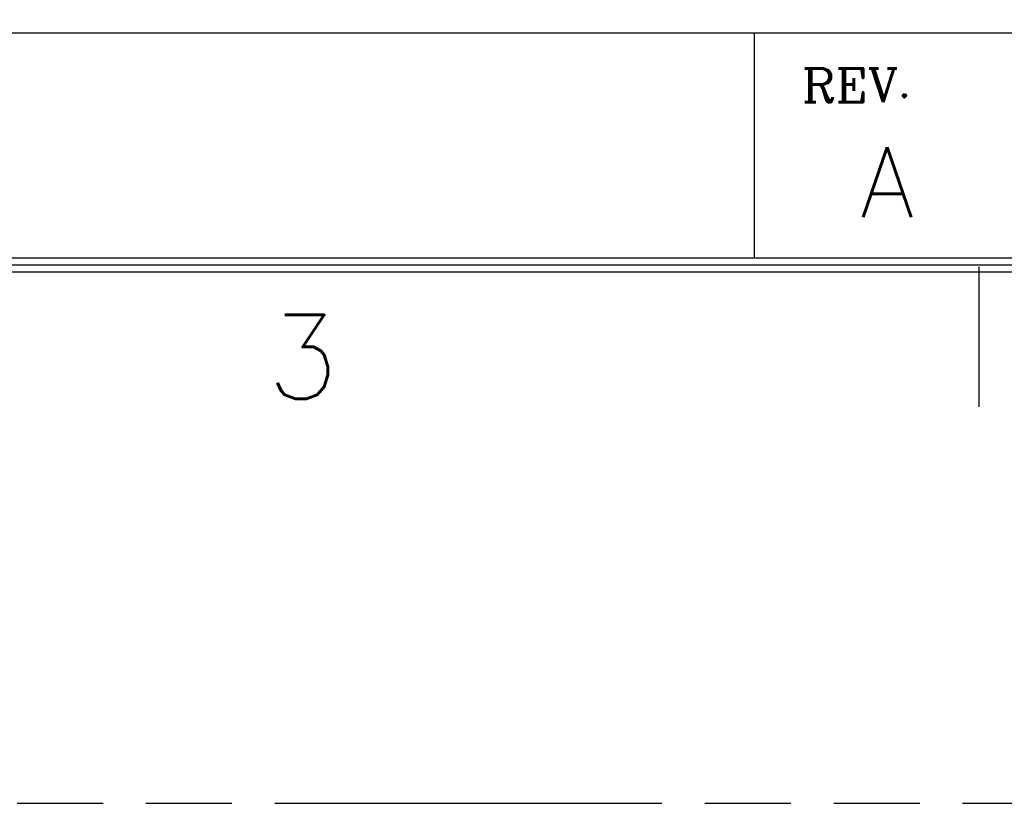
# Model space of a CAD drawing. Header units: millimetres. Extents: x 459 to 756, y -74 to 136.
# Tile 12 of 23: x 598 to 633, y -74 to -46. Entities that reach past the tile are written whole.
import ezdxf
from ezdxf.enums import TextEntityAlignment as Align

# ---------------------------------------------------------------- set-up
doc = ezdxf.new("R2010")
doc.units = ezdxf.units.MM
doc.header["$LTSCALE"] = 30.734
doc.linetypes.add('PHANTOM', pattern=[0.8, 0.45, -0.05, 0.1, -0.05, 0.1, -0.05])
doc.layers.get('0').update_dxf_attribs({"linetype": 'CONTINUOUS'})
doc.layers.get('Defpoints').update_dxf_attribs({"linetype": 'CONTINUOUS'})
doc.styles.add('CENTURY', font='ROMANC.shx')
doc.styles.add('SIMPLEX', font='SIMPLEX.shx', dxfattribs={"width": 0.8})
doc.styles.get("Standard").update_dxf_attribs({"font": 'txt', "width": 0.85, "bigfont": 'gbcbig.shx'})

msp = doc.modelspace()

# ---------------------------------------------------------------- linework, layer by layer
at = {"linetype": 'Continuous'}
for p, q in [((633.685, -46.373), (549.488, -46.373)), ((623.853, -54.403), (623.853, -46.373)), ((486.685, -54.403), (728.685, -54.403)), ((486.185, -54.903), (729.185, -54.903)), ((486.435, -54.653), (728.935, -54.653))]:
    msp.add_line(p, q, dxfattribs=at)
at = {"color": 3, "linetype": 'Continuous'}
msp.add_line((631.885, -59.731), (631.885, -54.731), dxfattribs=at)
at = {"layer": 'Defpoints', "color": 2, "linetype": 'PHANTOM'}
msp.add_lwpolyline([(459.185, -73.903), (756.185, -73.903), (756.185, 136.097), (459.185, 136.097)], close=True, dxfattribs=at)

# ---------------------------------------------------------------- texts
at = {"color": 3, "linetype": 'Continuous', "style": 'CENTURY', "width": 0.985507}
msp.add_text('REV.', height=1.2, dxfattribs=at).set_placement((625.548, -48.837), (629.434, -48.837), align=Align.FIT)
msp.add_text('A', height=2.5).set_placement((627.634, -52.947))
at = {"color": 3, "linetype": 'Continuous', "style": 'SIMPLEX'}
msp.add_text('3', height=3, dxfattribs=at).set_placement((606.417, -59.445))

doc.saveas('drawing.dxf')
